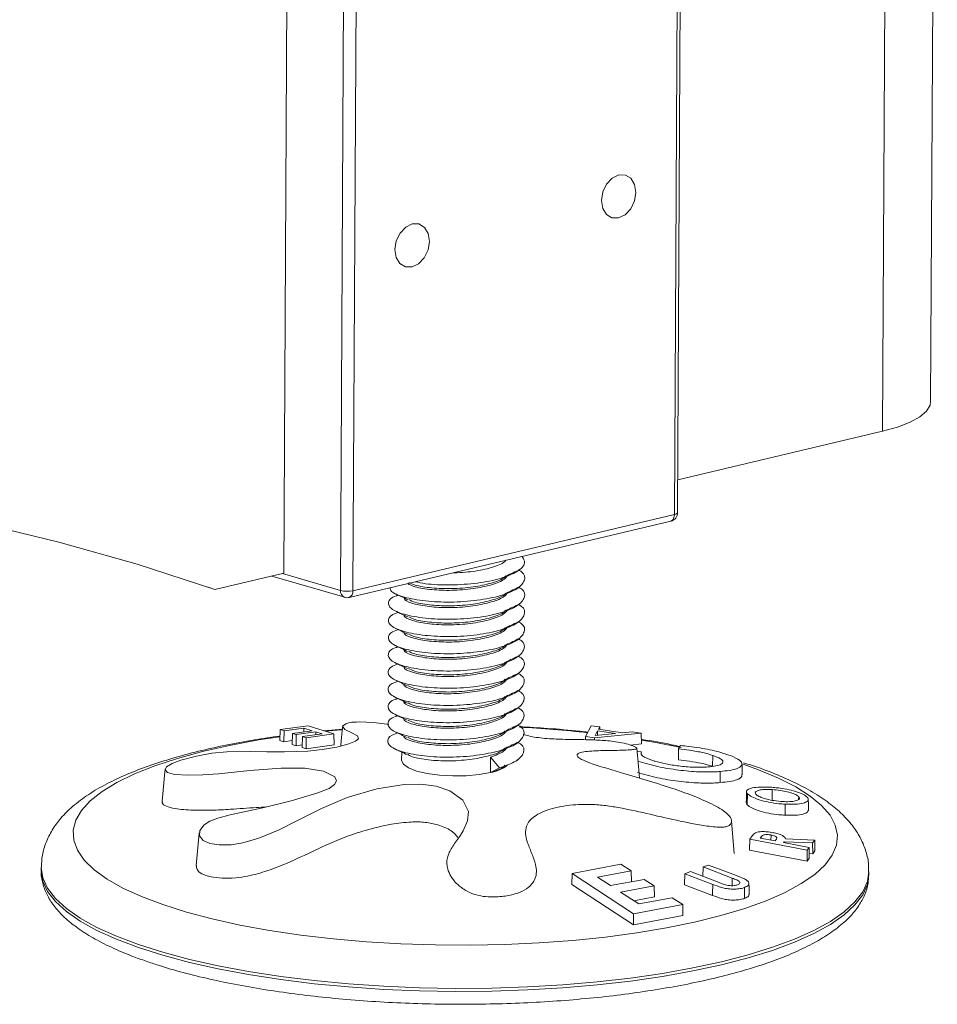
# Model space of a CAD drawing. Header units: millimetres. Extents: x 0 to 420, y 0 to 297.
# Tile 106 of 131: x 390.57 to 394.65, y 72.26 to 76.64. Entities that reach past the tile are written whole.
import ezdxf

# ---------------------------------------------------------------- set-up
doc = ezdxf.new("R2010")
doc.units = ezdxf.units.MM

msp = doc.modelspace()

# ---------------------------------------------------------------- linework, layer by layer
at = {"color": 7, "linetype": 'Continuous', "lineweight": 18}
for p, q in [((394.6231, 74.9375), (394.653, 80.6837)), ((394.4094, 74.8066), (394.4389, 80.4763)), ((391.7763, 79.8443), (391.7468, 74.1747)), ((393.4842, 74.4365), (393.5085, 79.1111)), ((393.4984, 74.4453), (393.5227, 79.1198)), ((391.9991, 74.0987), (392.0234, 78.7732)), ((392.0791, 78.7718), (392.0548, 74.0973)), ((393.4992, 74.5906), (394.4094, 74.8066)), ((392.0383, 74.0673), (393.4677, 74.4065)), ((392.0548, 74.0973), (393.4842, 74.4365)), ((391.4408, 74.102), (391.7468, 74.1747)), ((391.694, 74.1621), (392.0179, 74.0678)), ((391.4408, 74.102), (391.4063, 74.114)), ((392.2555, 74.078), (392.2524, 74.0765)), ((392.2551, 74.0014), (392.252, 73.9999)), ((392.2547, 73.9247), (392.2516, 73.9233)), ((392.2543, 73.8481), (392.2512, 73.8467)), ((392.2539, 73.7715), (392.2508, 73.7701)), ((392.2535, 73.6949), (392.2504, 73.6935)), ((392.2531, 73.6183), (392.25, 73.6168)), ((392.2527, 73.5417), (392.2496, 73.5402)), ((391.8553, 73.4965), (391.7307, 73.4795)), ((391.7485, 73.4739), (391.8364, 73.4861)), ((391.8364, 73.4861), (391.8361, 73.4695)), ((391.8364, 73.4861), (391.8733, 73.4746)), ((391.9704, 73.4602), (391.8553, 73.4965)), ((393.1144, 73.4966), (393.0893, 73.4489)), ((393.1524, 73.4914), (393.1144, 73.4966)), ((393.1465, 73.4812), (393.1524, 73.4914)), ((393.1524, 73.4914), (393.1526, 73.4803)), ((391.7307, 73.4795), (391.7293, 73.4311)), ((391.7307, 73.4795), (391.7485, 73.4739)), ((391.7485, 73.4739), (391.7479, 73.4252)), ((391.7854, 73.4624), (391.784, 73.4137)), ((391.8733, 73.4746), (391.7854, 73.4624)), ((391.7854, 73.4624), (391.8025, 73.4571)), ((391.8025, 73.4571), (391.8018, 73.408)), ((391.8025, 73.4571), (391.8903, 73.4693)), ((391.8297, 73.4487), (391.8282, 73.3997)), ((391.9175, 73.4609), (391.8297, 73.4487)), ((391.8297, 73.4487), (391.8469, 73.4433)), ((391.8469, 73.4433), (391.8462, 73.3939)), ((391.8469, 73.4433), (391.9704, 73.4602)), ((391.8903, 73.4693), (391.8902, 73.4571)), ((391.8903, 73.4693), (391.9175, 73.4609)), ((392.0098, 73.4819), (391.926, 73.4742)), ((391.9704, 73.4602), (391.9714, 73.411)), ((392.2523, 73.4651), (392.2492, 73.4636)), ((393.0893, 73.4489), (393.089, 73.4344)), ((393.0893, 73.4489), (393.1292, 73.4431)), ((393.1292, 73.4431), (393.3365, 73.464)), ((393.1292, 73.4431), (393.1292, 73.4332)), ((393.1311, 73.4527), (393.1425, 73.474)), ((393.2227, 73.4622), (393.1311, 73.4527)), ((393.1425, 73.474), (393.2227, 73.4622)), ((393.1425, 73.474), (393.1427, 73.4539)), ((393.2534, 73.4654), (393.1465, 73.4812)), ((393.2984, 73.4699), (393.2534, 73.4654)), ((393.3365, 73.464), (393.2984, 73.4699)), ((393.3365, 73.464), (393.3378, 73.4155)), ((391.7293, 73.4311), (391.7479, 73.4252)), ((391.7479, 73.4252), (391.7845, 73.4303)), ((391.784, 73.4137), (391.8018, 73.408)), ((391.8018, 73.408), (391.8286, 73.4118)), ((391.8282, 73.3997), (391.8462, 73.3939)), ((391.8462, 73.3939), (391.9714, 73.411)), ((393.2884, 73.4104), (393.3378, 73.4155)), ((393.5113, 73.4086), (393.5029, 73.3932)), ((392.2715, 73.379), (392.2713, 73.3434)), ((392.6662, 73.3576), (392.6658, 73.2886)), ((392.7061, 73.3092), (392.6662, 73.3576)), ((393.3372, 73.3802), (393.3185, 73.3821)), ((393.5029, 73.3932), (393.5017, 73.3443)), ((393.6548, 73.3647), (393.6539, 73.3161)), ((392.7838, 73.3448), (392.7916, 73.3485)), ((392.6658, 73.2886), (392.7061, 73.3092)), ((393.6876, 73.2931), (393.6879, 73.2438)), ((393.8092, 73.1941), (393.8081, 73.1449)), ((393.9182, 73.2126), (393.9182, 73.1636)), ((394.0367, 73.1812), (394.0364, 73.1684)), ((393.9758, 73.1477), (393.9758, 73.0987)), ((393.8297, 73.0067), (393.8194, 72.9928)), ((393.9136, 73.0105), (393.9134, 72.9876)), ((393.8194, 72.9928), (393.8181, 72.9435)), ((393.8194, 72.9928), (394.0743, 72.9436)), ((393.8656, 72.9968), (393.8698, 73.0025)), ((393.9317, 72.9842), (393.8656, 72.9968)), ((393.9363, 72.9904), (393.9317, 72.9842)), ((393.9698, 72.9769), (393.9728, 72.9808)), ((394.0829, 72.9552), (393.9698, 72.9769)), ((393.9728, 72.9808), (394.0987, 72.9761)), ((393.9728, 72.9808), (393.9728, 72.9763)), ((394.108, 72.9883), (393.9785, 72.9931)), ((394.0987, 72.9761), (394.108, 72.9883)), ((394.0987, 72.9761), (394.0992, 72.9275)), ((394.108, 72.9883), (394.1089, 72.9402)), ((392.4805, 72.9269), (392.48, 72.9208)), ((393.8181, 72.9435), (394.0748, 72.8948)), ((394.0743, 72.9436), (394.0829, 72.9552)), ((394.0743, 72.9436), (394.0748, 72.8948)), ((394.0829, 72.9552), (394.0837, 72.9069)), ((394.0834, 72.928), (394.0992, 72.9275)), ((394.0992, 72.9275), (394.1089, 72.9402)), ((393.2465, 72.8803), (393.0292, 72.8396)), ((393.2917, 72.851), (393.2465, 72.8803)), ((393.6357, 72.8772), (393.6114, 72.8684)), ((393.7598, 72.8301), (393.6357, 72.8772)), ((394.0748, 72.8948), (394.0837, 72.9069)), ((390.6688, 72.8672), (390.6687, 72.8537)), ((393.0292, 72.8396), (393.0277, 72.7899)), ((393.0292, 72.8396), (393.302, 72.6606)), ((393.1425, 72.8238), (393.2917, 72.851)), ((393.2917, 72.851), (393.2927, 72.8029)), ((393.5307, 72.8383), (393.5292, 72.7892)), ((393.555, 72.8476), (393.5307, 72.8383)), ((393.5307, 72.8383), (393.6544, 72.7911)), ((393.6902, 72.7963), (393.555, 72.8476)), ((393.6114, 72.8684), (393.6101, 72.8267)), ((393.6114, 72.8684), (393.741, 72.8189)), ((394.3487, 72.8346), (394.3487, 72.8481)), ((393.0277, 72.7899), (393.3015, 72.6118)), ((393.2004, 72.7861), (393.1425, 72.8238)), ((393.3495, 72.8133), (393.2004, 72.7861)), ((393.3941, 72.7843), (393.3495, 72.8133)), ((393.5292, 72.7892), (393.6536, 72.7422)), ((393.2449, 72.757), (393.3941, 72.7843)), ((393.3255, 72.7045), (393.2449, 72.757)), ((393.3941, 72.7843), (393.3951, 72.7351)), ((393.302, 72.6606), (393.5211, 72.7018)), ((393.3042, 72.7184), (393.3951, 72.7351)), ((393.4747, 72.7319), (393.3255, 72.7045)), ((393.5211, 72.7018), (393.4747, 72.7319)), ((393.5211, 72.7018), (393.522, 72.6532)), ((393.302, 72.6606), (393.3015, 72.6118)), ((393.3015, 72.6118), (393.522, 72.6532))]:
    msp.add_line(p, q, dxfattribs=at)
at = {"color": 8, "linetype": 'Continuous', "lineweight": 18}
for p, q in [((391.7421, 74.1735), (391.9991, 74.0987)), ((392.002, 73.4789), (391.9318, 73.4724)), ((393.8698, 73.0025), (393.8699, 72.996)), ((393.741, 72.8189), (393.7404, 72.7852))]:
    msp.add_line(p, q, dxfattribs=at)
at = {"color": 7, "linetype": 'Continuous', "lineweight": 18, "flags": 128}
for points in [[(393.1597, 75.8326), (393.1654, 75.7974), (393.1818, 75.7702), (393.2065, 75.7554), (393.2357, 75.755), (393.2651, 75.7693), (393.29, 75.7959), (393.3067, 75.8309), (393.3127, 75.869), (393.3071, 75.9042), (393.2907, 75.9314), (393.266, 75.9462), (393.2367, 75.9466), (393.2074, 75.9323), (393.1825, 75.9057), (393.1657, 75.8707), (393.1597, 75.8326)], [(392.3946, 75.651), (392.389, 75.6863), (392.3725, 75.7134), (392.3478, 75.7283), (392.3186, 75.7286), (392.2893, 75.7144), (392.2643, 75.6878), (392.2476, 75.6527), (392.2416, 75.6147), (392.2472, 75.5794), (392.2636, 75.5523), (392.2884, 75.5374), (392.3176, 75.5371), (392.3469, 75.5513), (392.3718, 75.578), (392.3886, 75.613), (392.3946, 75.651)], [(394.6231, 74.9375), (394.6209, 74.9229), (394.6055, 74.8963), (394.5757, 74.8707), (394.5324, 74.8469), (394.4765, 74.8253), (394.4094, 74.8066)], [(386.319, 74.4098), (386.6978, 74.479), (387.0758, 74.5342), (387.4528, 74.5754), (387.8284, 74.6025), (388.2024, 74.6156), (388.5744, 74.6146), (388.944, 74.5995), (389.311, 74.5703), (389.6751, 74.5271), (390.036, 74.4699), (390.3933, 74.3987), (390.7467, 74.3136), (391.096, 74.2147), (391.4408, 74.102)], [(392.2139, 73.5028), (392.2059, 73.5043), (392.1458, 73.511), (392.0845, 73.5133), (392.0706, 73.5132), (392.0559, 73.5126), (392.0502, 73.5121), (392.045, 73.5113), (392.0364, 73.5094), (392.0224, 73.5047), (392.009, 73.4942), (392.018, 73.4803), (392.0469, 73.4668), (392.0748, 73.452), (392.0799, 73.4391), (392.0666, 73.4276), (392.037, 73.4157), (391.9826, 73.4016), (391.9174, 73.3903), (391.8536, 73.3838), (391.7499, 73.3799), (391.6725, 73.3804), (391.5984, 73.3818), (391.4941, 73.381), (391.4274, 73.3744), (391.3589, 73.3619), (391.2898, 73.3438), (391.251, 73.3294), (391.2264, 73.3144), (391.2194, 73.3), (391.2298, 73.2882), (391.2606, 73.28), (391.3244, 73.2765), (391.3878, 73.2783), (391.4573, 73.283), (391.5966, 73.2969), (391.7362, 73.3085), (391.8407, 73.3082), (391.9244, 73.2945), (391.9742, 73.2692), (391.9818, 73.2516), (391.9731, 73.2348), (391.9487, 73.218), (391.8948, 73.1962), (391.7793, 73.1625), (391.6539, 73.1314), (391.5089, 73.1004), (391.4542, 73.086), (391.419, 73.0723), (391.3938, 73.056), (391.3745, 73.0311), (391.3729, 73.0063), (391.3894, 72.9857), (391.4189, 72.9733), (391.4603, 72.967), (391.5135, 72.9674), (391.5656, 72.9756), (391.6359, 72.9962), (391.726, 73.034), (391.8085, 73.0748), (391.9144, 73.1283), (392.0292, 73.1772), (392.1603, 73.2153), (392.2827, 73.2348), (392.356, 73.2367), (392.4244, 73.2278), (392.4854, 73.2067), (392.5434, 73.165), (392.5682, 73.1154), (392.5647, 73.0732), (392.5453, 73.0298), (392.5278, 73.0025), (392.5278, 73.0025)], [(392.0085, 73.4919), (392.0006, 73.411), (392.0002, 73.4061)], [(393.3287, 73.2633), (393.3242, 73.3164), (393.3173, 73.3963)], [(392.2713, 73.3434), (392.2713, 73.3427), (392.2793, 73.3256), (392.3019, 73.3094), (392.3377, 73.2953), (392.3844, 73.2842), (392.439, 73.2767), (392.4982, 73.2733), (392.5582, 73.2742), (392.6153, 73.2795), (392.6658, 73.2886)], [(393.7852, 73.2782), (393.7848, 73.3106), (393.7846, 73.3268)], [(391.2194, 73.3029), (391.2183, 73.2915), (391.2057, 73.1609)], [(393.8048, 73.2064), (393.804, 73.1728), (393.8037, 73.1559)], [(394.08, 73.1181), (394.0796, 73.1508), (394.0794, 73.1679)], [(393.75, 72.929), (393.7392, 73.0547), (393.7375, 73.0742)], [(391.3716, 73.0197), (391.3699, 73.0023), (391.3576, 72.8755)], [(393.6544, 72.7911), (393.6538, 72.75), (393.6536, 72.7422)], [(393.8162, 72.744), (393.8158, 72.7753), (393.8155, 72.7949)], [(393.7955, 72.7773), (393.7958, 72.7497), (393.796, 72.7287)]]:
    msp.add_lwpolyline(points, dxfattribs=at)
at = {"color": 8, "linetype": 'Continuous', "lineweight": 18, "flags": 128}
for points in [[(393.4842, 74.4365), (393.4837, 74.4293), (393.4822, 74.4228), (393.4799, 74.417), (393.4767, 74.4123), (393.4729, 74.4089), (393.4686, 74.4068), (393.4677, 74.4065)], [(393.4984, 74.4453), (393.4982, 74.4441), (393.4967, 74.442), (393.4938, 74.4399), (393.4896, 74.4381), (393.4842, 74.4365)], [(391.7298, 73.448), (391.6353, 73.4333), (391.5064, 73.4093), (391.3857, 73.382), (391.2744, 73.3516), (391.1733, 73.3184), (391.0833, 73.2826), (391.0051, 73.2446), (390.9394, 73.2046), (390.8867, 73.163), (390.8474, 73.1201), (390.8219, 73.0763), (390.8104, 73.0319), (390.813, 72.9874), (390.8296, 72.9431), (390.8602, 72.8993), (390.9044, 72.8564), (390.9619, 72.8148), (391.0322, 72.7748), (391.1148, 72.7368), (391.209, 72.701)], [(393.5136, 73.3995), (393.4017, 73.4217), (393.3373, 73.4329)], [(391.209, 72.701), (391.3139, 72.6678), (391.4287, 72.6374), (391.5525, 72.6101), (391.6842, 72.5861), (391.8227, 72.5656), (391.967, 72.5488), (392.1157, 72.5358), (392.2677, 72.5268), (392.4217, 72.5217), (392.5764, 72.5207), (392.7306, 72.5237), (392.883, 72.5308), (393.0322, 72.5418), (393.1771, 72.5567), (393.3165, 72.5754), (393.4492, 72.5977), (393.5741, 72.6233), (393.6902, 72.6522), (393.7965, 72.6841), (393.8922, 72.7186), (393.9764, 72.7556), (394.0484, 72.7946), (394.1077, 72.8355), (394.1537, 72.8777), (394.1861, 72.9211), (394.2047, 72.9652), (394.2091, 73.0097), (394.1995, 73.0542), (394.1759, 73.0983), (394.1385, 73.1417), (394.0876, 73.184), (394.0236, 73.2248), (393.947, 73.2639), (393.8586, 73.3008), (393.7896, 73.3254)], [(390.6687, 72.8537), (390.6687, 72.8522), (390.6759, 72.806), (390.6971, 72.7601), (390.7321, 72.7149), (390.7806, 72.6706), (390.8422, 72.6277), (390.9165, 72.5864), (391.003, 72.5471), (391.1009, 72.51)], [(390.6688, 72.8674), (390.6688, 72.8657), (390.676, 72.8195), (390.6972, 72.7736), (390.7321, 72.7284), (390.7806, 72.6841), (390.8423, 72.6412), (390.9166, 72.5999), (391.003, 72.5606), (391.1009, 72.5235)], [(391.1009, 72.5235), (391.2095, 72.489), (391.328, 72.4573), (391.4555, 72.4286), (391.591, 72.4032), (391.7335, 72.3812), (391.8819, 72.3629), (392.0351, 72.3484), (392.1918, 72.3377), (392.351, 72.331), (392.5114, 72.3282), (392.6717, 72.3296), (392.8308, 72.3349), (392.9875, 72.3442), (393.1405, 72.3574), (393.2887, 72.3745), (393.431, 72.3952), (393.5663, 72.4194), (393.6935, 72.4469), (393.8117, 72.4776), (393.9199, 72.5112), (394.0175, 72.5474), (394.1035, 72.586), (394.1774, 72.6266), (394.2387, 72.669), (394.2867, 72.7129), (394.3212, 72.7578), (394.3419, 72.8035), (394.3487, 72.8477)], [(391.1009, 72.51), (391.2095, 72.4755), (391.328, 72.4438), (391.4555, 72.4151), (391.591, 72.3897), (391.7334, 72.3678), (391.8818, 72.3494), (392.035, 72.3349), (392.1918, 72.3242), (392.3509, 72.3175), (392.5113, 72.3148), (392.6717, 72.3161), (392.8308, 72.3214), (392.9874, 72.3307), (393.1404, 72.344), (393.2887, 72.361), (393.4309, 72.3817), (393.5662, 72.4059), (393.6934, 72.4335), (393.8116, 72.4642), (393.9199, 72.4977), (394.0174, 72.534), (394.1035, 72.5725), (394.1774, 72.6132), (394.2386, 72.6556), (394.2866, 72.6994), (394.3212, 72.7444), (394.3419, 72.7901), (394.3487, 72.8346)]]:
    msp.add_lwpolyline(points, dxfattribs=at)
at = {"color": 7, "linetype": 'Continuous', "lineweight": 18}
for centre, radius, start, end in [((393.4584, 74.4455), 0.04, 283.3526, 359.7022), ((392.0299, 74.2116), 0.117, 254.7599, 282.2916), ((392.0291, 74.1062), 0.04, 253.7637, 283.3526), ((392.6448, 73.4399), 0.1527, 277.9184, 309.6494)]:
    msp.add_arc(centre, radius, start, end, dxfattribs=at)
at = {"color": 8, "linetype": 'Continuous', "lineweight": 18}
for centre, radius, start, end in [((392.0296, 74.096), 0.0306, 175.0052, 247.4398), ((392.0264, 74.0934), 0.0287, 294.563, 7.7495), ((392.5072, 68.0977), 5.4005, 83.7112, 86.943)]:
    msp.add_arc(centre, radius, start, end, dxfattribs=at)
at = {"color": 7, "linetype": 'Continuous', "lineweight": 18}
for points, knots in [([(392.3315, 74.1369), (392.3462, 74.1338), (392.3899, 74.1248), (392.4903, 74.1211), (392.6091, 74.1292), (392.7158, 74.1503), (392.7905, 74.1816), (392.8255, 74.2174), (392.8128, 74.2401), (392.8073, 74.2498)], [0, 0, 0, 0, 0.07984, 0.236149, 0.398886, 0.557463, 0.716044, 0.878777, 1, 1, 1, 1]), ([(392.4943, 74.1755), (392.5267, 74.1773), (392.5906, 74.1808), (392.6727, 74.1993), (392.7234, 74.2176), (392.7329, 74.2302), (392.7346, 74.2325)], [0, 0, 0, 0, 0.315358, 0.622742, 0.930125, 1, 1, 1, 1]), ([(392.2195, 74.1103), (392.2206, 74.1048), (392.2239, 74.0894), (392.2792, 74.0673), (392.3722, 74.0501), (392.489, 74.0442), (392.609, 74.0526), (392.7149, 74.0736), (392.7916, 74.1051), (392.8223, 74.1432), (392.82, 74.173), (392.7959, 74.1869), (392.7914, 74.1894)], [0, 0, 0, 0, 0.06284, 0.177925, 0.29301, 0.404517, 0.520608, 0.633732, 0.746859, 0.862948, 0.974455, 1, 1, 1, 1]), ([(392.7374, 74.1633), (392.7471, 74.1679), (392.7666, 74.1772), (392.7862, 74.1866), (392.796, 74.1912)], [0, 0, 0, 0, 0.499989, 1, 1, 1, 1]), ([(392.2979, 74.1289), (392.3078, 74.1238), (392.331, 74.112), (392.4029, 74.1009), (392.4943, 74.097), (392.5902, 74.1047), (392.673, 74.1224), (392.7281, 74.1439), (392.7387, 74.16), (392.7425, 74.1657)], [0, 0, 0, 0, 0.120035, 0.280539, 0.43604, 0.597948, 0.755715, 0.913481, 1, 1, 1, 1]), ([(392.3033, 74.1343), (392.3117, 74.13), (392.3337, 74.1191), (392.4031, 74.1086), (392.4943, 74.1046), (392.5905, 74.1124), (392.6723, 74.1302), (392.7231, 74.1486), (392.7325, 74.1612), (392.7342, 74.1635)], [0, 0, 0, 0, 0.108754, 0.281326, 0.448519, 0.622601, 0.792229, 0.961858, 1, 1, 1, 1]), ([(392.254, 74.0762), (392.2516, 74.0755), (392.2236, 74.0677), (392.2082, 74.0464), (392.2186, 74.0166), (392.2776, 73.9907), (392.3721, 73.9735), (392.4885, 73.9676), (392.6087, 73.976), (392.7145, 73.997), (392.7912, 74.0285), (392.8219, 74.0666), (392.8196, 74.0964), (392.7955, 74.1103), (392.791, 74.1128)], [0, 0, 0, 0, 0.009399, 0.108132, 0.202966, 0.300843, 0.398721, 0.493554, 0.592287, 0.688497, 0.784709, 0.88344, 0.978274, 1, 1, 1, 1]), ([(392.737, 74.0867), (392.7467, 74.0913), (392.7662, 74.1006), (392.7858, 74.11), (392.7956, 74.1146)], [0, 0, 0, 0, 0.499989, 1, 1, 1, 1]), ([(392.2454, 74.0828), (392.2543, 74.0786), (392.272, 74.07), (392.29, 74.0614), (392.299, 74.0571)], [0, 0, 0, 0, 0.500135, 1, 1, 1, 1]), ([(392.2823, 74.0651), (392.283, 74.0624), (392.2859, 74.0521), (392.3281, 74.0368), (392.4014, 74.0242), (392.4942, 74.0204), (392.5898, 74.0281), (392.6726, 74.0458), (392.7277, 74.0673), (392.7384, 74.0834), (392.7421, 74.0891)], [0, 0, 0, 0, 0.052033, 0.198267, 0.344502, 0.486178, 0.633692, 0.777433, 0.921173, 1, 1, 1, 1]), ([(392.3029, 74.0577), (392.3113, 74.0534), (392.3333, 74.0425), (392.4027, 74.032), (392.4939, 74.028), (392.5901, 74.0358), (392.6719, 74.0536), (392.7227, 74.072), (392.7321, 74.0846), (392.7338, 74.0869)], [0, 0, 0, 0, 0.108754, 0.281326, 0.448519, 0.622601, 0.792229, 0.961858, 1, 1, 1, 1]), ([(392.2536, 73.9996), (392.2512, 73.9989), (392.2232, 73.9911), (392.2078, 73.9698), (392.2182, 73.94), (392.2772, 73.914), (392.3717, 73.8969), (392.4881, 73.891), (392.6083, 73.8994), (392.7141, 73.9204), (392.7908, 73.9519), (392.8215, 73.99), (392.8193, 74.0197), (392.7953, 74.0335), (392.7909, 74.036)], [0, 0, 0, 0, 0.009405, 0.108198, 0.203089, 0.301026, 0.398963, 0.493855, 0.592648, 0.688917, 0.785187, 0.883979, 0.97887, 1, 1, 1, 1]), ([(392.2819, 73.9885), (392.2826, 73.9858), (392.2855, 73.9755), (392.3277, 73.9602), (392.401, 73.9476), (392.4938, 73.9438), (392.5894, 73.9515), (392.6722, 73.9692), (392.7273, 73.9907), (392.738, 74.0068), (392.7417, 74.0125)], [0, 0, 0, 0, 0.052033, 0.198267, 0.344502, 0.486178, 0.633692, 0.777433, 0.921173, 1, 1, 1, 1]), ([(392.7366, 74.01), (392.7463, 74.0147), (392.7658, 74.024), (392.7854, 74.0333), (392.7952, 74.038)], [0, 0, 0, 0, 0.499989, 1, 1, 1, 1]), ([(392.245, 74.0062), (392.2539, 74.0019), (392.2716, 73.9934), (392.2896, 73.9848), (392.2986, 73.9804)], [0, 0, 0, 0, 0.500139, 1, 1, 1, 1]), ([(392.3025, 73.9811), (392.3109, 73.9768), (392.3329, 73.9658), (392.4023, 73.9554), (392.4935, 73.9514), (392.5897, 73.9591), (392.6715, 73.977), (392.7223, 73.9954), (392.7317, 74.008), (392.7334, 74.0103)], [0, 0, 0, 0, 0.108754, 0.281326, 0.448519, 0.622601, 0.792229, 0.961858, 1, 1, 1, 1]), ([(392.2532, 73.923), (392.2508, 73.9223), (392.2228, 73.9144), (392.2074, 73.8932), (392.2178, 73.8634), (392.2768, 73.8374), (392.3713, 73.8203), (392.4877, 73.8143), (392.6079, 73.8228), (392.7137, 73.8437), (392.7904, 73.8753), (392.8211, 73.9134), (392.8188, 73.9432), (392.7947, 73.957), (392.7902, 73.9596)], [0, 0, 0, 0, 0.009399, 0.108132, 0.202966, 0.300843, 0.398721, 0.493554, 0.592287, 0.688497, 0.784709, 0.88344, 0.978274, 1, 1, 1, 1]), ([(392.2446, 73.9296), (392.2535, 73.9253), (392.2712, 73.9168), (392.2892, 73.9082), (392.2982, 73.9038)], [0, 0, 0, 0, 0.500139, 1, 1, 1, 1]), ([(392.2815, 73.9119), (392.2822, 73.9092), (392.2851, 73.8989), (392.3273, 73.8836), (392.4006, 73.871), (392.4934, 73.8671), (392.589, 73.8749), (392.6718, 73.8926), (392.7269, 73.9141), (392.7376, 73.9302), (392.7413, 73.9359)], [0, 0, 0, 0, 0.052033, 0.198267, 0.344502, 0.486178, 0.633692, 0.777433, 0.921173, 1, 1, 1, 1]), ([(392.3021, 73.9044), (392.3105, 73.9002), (392.3325, 73.8892), (392.4019, 73.8788), (392.4931, 73.8748), (392.5893, 73.8825), (392.6711, 73.9004), (392.7219, 73.9187), (392.7313, 73.9314), (392.733, 73.9337)], [0, 0, 0, 0, 0.1087537, 0.2813257, 0.4485187, 0.6226007, 0.7922294, 0.9618583, 1, 1, 1, 1]), ([(392.7362, 73.9334), (392.7459, 73.9381), (392.7654, 73.9474), (392.785, 73.9567), (392.7948, 73.9614)], [0, 0, 0, 0, 0.499991, 1, 1, 1, 1]), ([(392.2528, 73.8464), (392.2504, 73.8457), (392.2224, 73.8378), (392.207, 73.8166), (392.2174, 73.7868), (392.2764, 73.7608), (392.3709, 73.7437), (392.4873, 73.7377), (392.6075, 73.7462), (392.7133, 73.7671), (392.79, 73.7987), (392.8207, 73.8367), (392.8184, 73.8665), (392.7943, 73.8804), (392.7898, 73.883)], [0, 0, 0, 0, 0.0093988, 0.1081318, 0.2029656, 0.300843, 0.3987205, 0.4935543, 0.5922873, 0.6884972, 0.784709, 0.8834404, 0.9782742, 1, 1, 1, 1]), ([(392.7358, 73.8568), (392.7455, 73.8615), (392.765, 73.8708), (392.7846, 73.8801), (392.7944, 73.8848)], [0, 0, 0, 0, 0.499989, 1, 1, 1, 1]), ([(392.2442, 73.853), (392.2531, 73.8487), (392.2708, 73.8402), (392.2888, 73.8315), (392.2978, 73.8272)], [0, 0, 0, 0, 0.500135, 1, 1, 1, 1]), ([(392.2811, 73.8352), (392.2818, 73.8325), (392.2847, 73.8223), (392.3269, 73.807), (392.4002, 73.7943), (392.493, 73.7905), (392.5886, 73.7983), (392.6714, 73.816), (392.7265, 73.8375), (392.7372, 73.8536), (392.7409, 73.8593)], [0, 0, 0, 0, 0.052033, 0.198267, 0.344502, 0.486178, 0.633692, 0.777433, 0.921173, 1, 1, 1, 1]), ([(392.3017, 73.8278), (392.3101, 73.8236), (392.3321, 73.8126), (392.4015, 73.8021), (392.4927, 73.7982), (392.5889, 73.8059), (392.6707, 73.8237), (392.7215, 73.8421), (392.7309, 73.8547), (392.7326, 73.8571)], [0, 0, 0, 0, 0.108754, 0.281326, 0.448519, 0.622601, 0.792229, 0.961858, 1, 1, 1, 1]), ([(392.2524, 73.7698), (392.25, 73.7691), (392.222, 73.7612), (392.2066, 73.74), (392.217, 73.7102), (392.276, 73.6842), (392.3705, 73.6671), (392.487, 73.6611), (392.6071, 73.6696), (392.7129, 73.6905), (392.7896, 73.722), (392.8203, 73.7601), (392.8181, 73.7898), (392.7941, 73.8036), (392.7897, 73.8061)], [0, 0, 0, 0, 0.0094045, 0.1081977, 0.2030893, 0.3010263, 0.3989635, 0.493855, 0.5926482, 0.6889167, 0.7851871, 0.8839786, 0.9788702, 1, 1, 1, 1]), ([(392.7354, 73.7802), (392.7451, 73.7848), (392.7646, 73.7941), (392.7842, 73.8035), (392.794, 73.8082)], [0, 0, 0, 0, 0.499989, 1, 1, 1, 1]), ([(392.2438, 73.7764), (392.2527, 73.7721), (392.2704, 73.7636), (392.2884, 73.7549), (392.2974, 73.7506)], [0, 0, 0, 0, 0.500135, 1, 1, 1, 1]), ([(392.2807, 73.7586), (392.2814, 73.7559), (392.2843, 73.7456), (392.3265, 73.7304), (392.3998, 73.7177), (392.4926, 73.7139), (392.5882, 73.7217), (392.671, 73.7394), (392.7261, 73.7608), (392.7368, 73.7769), (392.7405, 73.7826)], [0, 0, 0, 0, 0.052033, 0.198267, 0.344502, 0.486178, 0.633692, 0.777433, 0.921173, 1, 1, 1, 1]), ([(392.3013, 73.7512), (392.3097, 73.747), (392.3317, 73.736), (392.4011, 73.7255), (392.4923, 73.7215), (392.5885, 73.7293), (392.6703, 73.7471), (392.7211, 73.7655), (392.7305, 73.7781), (392.7322, 73.7804)], [0, 0, 0, 0, 0.108754, 0.281326, 0.448519, 0.622601, 0.792229, 0.961858, 1, 1, 1, 1]), ([(392.252, 73.6931), (392.2496, 73.6925), (392.2216, 73.6846), (392.2062, 73.6634), (392.2166, 73.6336), (392.2756, 73.6076), (392.3701, 73.5905), (392.4866, 73.5845), (392.6067, 73.5929), (392.7125, 73.6139), (392.7892, 73.6454), (392.8199, 73.6835), (392.8176, 73.7133), (392.7935, 73.7272), (392.789, 73.7298)], [0, 0, 0, 0, 0.009399, 0.108132, 0.202966, 0.300843, 0.398721, 0.493554, 0.592287, 0.688497, 0.784709, 0.88344, 0.978274, 1, 1, 1, 1]), ([(392.2803, 73.682), (392.281, 73.6793), (392.2839, 73.669), (392.3261, 73.6538), (392.3994, 73.6411), (392.4922, 73.6373), (392.5878, 73.645), (392.6706, 73.6627), (392.7257, 73.6842), (392.7364, 73.7003), (392.7401, 73.706)], [0, 0, 0, 0, 0.052033, 0.198267, 0.344502, 0.486178, 0.633692, 0.777433, 0.921173, 1, 1, 1, 1]), ([(392.735, 73.7036), (392.7447, 73.7082), (392.7642, 73.7175), (392.7838, 73.7269), (392.7936, 73.7315)], [0, 0, 0, 0, 0.499987, 1, 1, 1, 1]), ([(392.2434, 73.6997), (392.2523, 73.6955), (392.27, 73.687), (392.288, 73.6783), (392.297, 73.674)], [0, 0, 0, 0, 0.500139, 1, 1, 1, 1]), ([(392.3009, 73.6746), (392.3093, 73.6704), (392.3313, 73.6594), (392.4007, 73.6489), (392.4919, 73.6449), (392.5881, 73.6527), (392.6699, 73.6705), (392.7207, 73.6889), (392.7301, 73.7015), (392.7318, 73.7038)], [0, 0, 0, 0, 0.108754, 0.281326, 0.448519, 0.622601, 0.792229, 0.961858, 1, 1, 1, 1]), ([(392.2516, 73.6165), (392.2492, 73.6158), (392.2212, 73.608), (392.2058, 73.5867), (392.2162, 73.5569), (392.2752, 73.531), (392.3697, 73.5138), (392.4862, 73.5079), (392.6063, 73.5163), (392.7121, 73.5373), (392.7888, 73.5688), (392.8195, 73.6069), (392.8172, 73.6367), (392.7931, 73.6506), (392.7886, 73.6531)], [0, 0, 0, 0, 0.009399, 0.108132, 0.202966, 0.300843, 0.398721, 0.493554, 0.592287, 0.688497, 0.784709, 0.88344, 0.978274, 1, 1, 1, 1]), ([(392.243, 73.6231), (392.2519, 73.6189), (392.2696, 73.6104), (392.2876, 73.6017), (392.2966, 73.5974)], [0, 0, 0, 0, 0.500135, 1, 1, 1, 1]), ([(392.2799, 73.6054), (392.2806, 73.6027), (392.2835, 73.5924), (392.3257, 73.5771), (392.399, 73.5645), (392.4918, 73.5607), (392.5874, 73.5684), (392.6702, 73.5861), (392.7253, 73.6076), (392.736, 73.6237), (392.7397, 73.6294)], [0, 0, 0, 0, 0.052033, 0.198267, 0.344502, 0.486178, 0.633692, 0.777433, 0.921173, 1, 1, 1, 1]), ([(392.3005, 73.598), (392.309, 73.5937), (392.3309, 73.5828), (392.4003, 73.5723), (392.4915, 73.5683), (392.5877, 73.5761), (392.6695, 73.5939), (392.7203, 73.6123), (392.7297, 73.6249), (392.7314, 73.6272)], [0, 0, 0, 0, 0.108754, 0.281326, 0.448519, 0.622601, 0.792229, 0.961858, 1, 1, 1, 1]), ([(392.7346, 73.627), (392.7443, 73.6316), (392.7638, 73.6409), (392.7834, 73.6503), (392.7932, 73.6549)], [0, 0, 0, 0, 0.499989, 1, 1, 1, 1]), ([(392.2512, 73.5399), (392.2488, 73.5392), (392.2208, 73.5314), (392.2054, 73.5101), (392.2158, 73.4803), (392.2748, 73.4543), (392.3693, 73.4372), (392.4858, 73.4313), (392.6059, 73.4397), (392.7118, 73.4607), (392.7884, 73.4922), (392.8191, 73.5303), (392.8168, 73.5601), (392.7927, 73.5739), (392.7882, 73.5765)], [0, 0, 0, 0, 0.009399, 0.108132, 0.202966, 0.300843, 0.398721, 0.493554, 0.592287, 0.688497, 0.784709, 0.88344, 0.978274, 1, 1, 1, 1]), ([(392.7342, 73.5503), (392.7439, 73.555), (392.7634, 73.5643), (392.783, 73.5736), (392.7928, 73.5783)], [0, 0, 0, 0, 0.499989, 1, 1, 1, 1]), ([(392.2426, 73.5465), (392.2515, 73.5422), (392.2692, 73.5337), (392.2872, 73.5251), (392.2962, 73.5207)], [0, 0, 0, 0, 0.500135, 1, 1, 1, 1]), ([(392.2795, 73.5288), (392.2802, 73.5261), (392.2831, 73.5158), (392.3253, 73.5005), (392.3986, 73.4879), (392.4914, 73.4841), (392.587, 73.4918), (392.6698, 73.5095), (392.7249, 73.531), (392.7356, 73.5471), (392.7393, 73.5528)], [0, 0, 0, 0, 0.052033, 0.198267, 0.344502, 0.486178, 0.633692, 0.777433, 0.921173, 1, 1, 1, 1]), ([(392.3001, 73.5214), (392.3086, 73.5171), (392.3305, 73.5061), (392.3999, 73.4957), (392.4911, 73.4917), (392.5873, 73.4994), (392.6691, 73.5173), (392.7199, 73.5357), (392.7293, 73.5483), (392.731, 73.5506)], [0, 0, 0, 0, 0.108754, 0.281326, 0.448519, 0.622601, 0.792229, 0.961858, 1, 1, 1, 1]), ([(392.2508, 73.4633), (392.2484, 73.4626), (392.2204, 73.4547), (392.205, 73.4335), (392.2154, 73.4037), (392.2744, 73.3777), (392.3689, 73.3606), (392.4854, 73.3546), (392.6055, 73.3631), (392.7114, 73.384), (392.788, 73.4156), (392.8187, 73.4537), (392.8164, 73.4835), (392.7923, 73.4973), (392.7878, 73.4999)], [0, 0, 0, 0, 0.009399, 0.108132, 0.202966, 0.300843, 0.398721, 0.493554, 0.592287, 0.688497, 0.784709, 0.88344, 0.978274, 1, 1, 1, 1]), ([(392.7338, 73.4737), (392.7435, 73.4784), (392.763, 73.4877), (392.7826, 73.497), (392.7924, 73.5017)], [0, 0, 0, 0, 0.499989, 1, 1, 1, 1]), ([(393.0993, 73.4679), (393.0874, 73.4694), (393.0288, 73.4763), (392.9272, 73.4849), (392.8366, 73.4902), (392.7952, 73.4926)], [0, 0, 0, 0, 0.1218, 0.59885, 1, 1, 1, 1]), ([(391.7299, 73.451), (391.6918, 73.4455), (391.6088, 73.4334), (391.4879, 73.4106), (391.3666, 73.3835), (391.2527, 73.3529), (391.1464, 73.3188), (391.0483, 73.281), (390.9585, 73.2389), (390.8776, 73.1918), (390.8099, 73.1413), (390.7565, 73.0883), (390.7169, 73.035), (390.6892, 72.9795), (390.6718, 72.9234), (390.6703, 72.8854), (390.6696, 72.8674)], [0, 0, 0, 0, 0.06493, 0.141714, 0.218873, 0.296534, 0.374874, 0.454128, 0.534598, 0.616581, 0.699999, 0.770639, 0.834617, 0.893546, 0.94944, 1, 1, 1, 1]), ([(392.2422, 73.4699), (392.2511, 73.4656), (392.2688, 73.4571), (392.2868, 73.4485), (392.2958, 73.4441)], [0, 0, 0, 0, 0.500135, 1, 1, 1, 1]), ([(392.2791, 73.4522), (392.2798, 73.4495), (392.2827, 73.4392), (392.3249, 73.4239), (392.3982, 73.4113), (392.491, 73.4074), (392.5866, 73.4152), (392.6694, 73.4329), (392.7245, 73.4544), (392.7352, 73.4705), (392.7389, 73.4762)], [0, 0, 0, 0, 0.052033, 0.198267, 0.344502, 0.486178, 0.633692, 0.777433, 0.921173, 1, 1, 1, 1]), ([(392.2997, 73.4447), (392.3082, 73.4405), (392.3301, 73.4295), (392.3995, 73.4191), (392.4907, 73.4151), (392.5869, 73.4228), (392.6687, 73.4407), (392.7195, 73.4591), (392.7289, 73.4717), (392.7306, 73.474)], [0, 0, 0, 0, 0.108754, 0.281326, 0.448519, 0.622601, 0.792229, 0.961858, 1, 1, 1, 1]), ([(392.5278, 73.0025), (392.5165, 72.9868), (392.4947, 72.9567), (392.4703, 72.909), (392.4726, 72.8544), (392.5012, 72.8049), (392.5476, 72.767), (392.5893, 72.747), (392.6337, 72.7365), (392.6841, 72.734), (392.7402, 72.7392), (392.7966, 72.7535), (392.8421, 72.7798), (392.8658, 72.8124), (392.872, 72.8471), (392.8664, 72.886), (392.849, 72.9314), (392.8297, 72.977), (392.8208, 73.0169), (392.8242, 73.0557), (392.8558, 73.0955), (392.9298, 73.1284), (393.0236, 73.1468), (393.1183, 73.1482), (393.1957, 73.1397), (393.2835, 73.1243), (393.3927, 73.099), (393.5043, 73.0735), (393.5955, 73.0554), (393.6523, 73.0469), (393.6921, 73.045), (393.7143, 73.047), (393.7305, 73.0536), (393.7397, 73.0672), (393.7361, 73.088), (393.7057, 73.1191), (393.6413, 73.1544), (393.5537, 73.1908), (393.426, 73.2354), (393.2992, 73.273), (393.1818, 73.3074), (393.1164, 73.3277), (393.0726, 73.3452), (393.0523, 73.3585), (393.0495, 73.3687), (393.0618, 73.377), (393.0987, 73.3842), (393.1677, 73.3863), (393.2369, 73.3871), (393.2841, 73.389), (393.3058, 73.3911), (393.3153, 73.3935), (393.3181, 73.3958), (393.3152, 73.3995), (393.3036, 73.4058), (393.2791, 73.4143), (393.2434, 73.4229), (393.1937, 73.4297), (393.1333, 73.4336), (393.0631, 73.4353), (392.9894, 73.436), (392.9224, 73.4384), (392.8692, 73.4446), (392.8345, 73.4511), (392.8195, 73.4562), (392.8118, 73.4587)], [0, 0, 0, 0, 0.024854, 0.047454, 0.070913, 0.102021, 0.117563, 0.129957, 0.139227, 0.148494, 0.162221, 0.176269, 0.190524, 0.209757, 0.224558, 0.23973, 0.264881, 0.290052, 0.30746, 0.325155, 0.350276, 0.375374, 0.402706, 0.424997, 0.438804, 0.452998, 0.483027, 0.513041, 0.528062, 0.54346, 0.549995, 0.555525, 0.561077, 0.569695, 0.583708, 0.598048, 0.622156, 0.646414, 0.67074, 0.720367, 0.739616, 0.759018, 0.771792, 0.780565, 0.789402, 0.796985, 0.807049, 0.828323, 0.849873, 0.860338, 0.867361, 0.870578, 0.873095, 0.875618, 0.880664, 0.889522, 0.898715, 0.906794, 0.921461, 0.939052, 0.956655, 0.974421, 0.982852, 0.991313, 1, 1, 1, 1]), ([(392.6662, 73.3576), (392.689, 73.3654), (392.7245, 73.3776), (392.7349, 73.3938), (392.7385, 73.3996)], [0, 0, 0, 0, 0.645829, 1, 1, 1, 1]), ([(392.7061, 73.3092), (392.7335, 73.3189), (392.7889, 73.3385), (392.8179, 73.3772), (392.8161, 73.4068), (392.7919, 73.4207), (392.7874, 73.4233)], [0, 0, 0, 0, 0.308863, 0.625815, 0.930255, 1, 1, 1, 1]), ([(392.7334, 73.3971), (392.7431, 73.4018), (392.7626, 73.4111), (392.7822, 73.4204), (392.792, 73.4251)], [0, 0, 0, 0, 0.499987, 1, 1, 1, 1]), ([(393.509, 73.4043), (393.4966, 73.407), (393.443, 73.4187), (393.3852, 73.4293), (393.3383, 73.4361), (393.3372, 73.4363)], [0, 0, 0, 0, 0.226661, 0.981055, 1, 1, 1, 1]), ([(393.7177, 73.3692), (393.6941, 73.3764), (393.6468, 73.3908), (393.5684, 73.4023), (393.5234, 73.4073), (393.5113, 73.4086)], [0, 0, 0, 0, 0.422039, 0.845383, 1, 1, 1, 1]), ([(392.2418, 73.3933), (392.2507, 73.389), (392.2684, 73.3805), (392.2864, 73.3718), (392.2954, 73.3675)], [0, 0, 0, 0, 0.500139, 1, 1, 1, 1]), ([(392.2993, 73.3681), (392.3078, 73.3639), (392.3297, 73.3529), (392.3991, 73.3424), (392.4903, 73.3385), (392.5865, 73.3462), (392.6683, 73.364), (392.7191, 73.3824), (392.7285, 73.395), (392.7302, 73.3974)], [0, 0, 0, 0, 0.1087537, 0.2813257, 0.4485187, 0.6226007, 0.7922294, 0.9618583, 1, 1, 1, 1]), ([(393.3834, 73.3432), (393.3679, 73.3495), (393.3392, 73.3612), (393.3344, 73.3734), (393.3367, 73.379), (393.3372, 73.3802)], [0, 0, 0, 0, 0.481147, 0.894838, 1, 1, 1, 1]), ([(393.5029, 73.3932), (393.5191, 73.3914), (393.5564, 73.3871), (393.6117, 73.3779), (393.6408, 73.369), (393.6548, 73.3647)], [0, 0, 0, 0, 0.285307, 0.655636, 1, 1, 1, 1]), ([(393.6548, 73.3647), (393.6675, 73.3597), (393.6912, 73.3504), (393.7031, 73.3364), (393.6954, 73.3251), (393.671, 73.3171), (393.646, 73.3145), (393.634, 73.3132)], [0, 0, 0, 0, 0.231708, 0.432153, 0.633209, 0.823011, 1, 1, 1, 1]), ([(393.6876, 73.2931), (393.7017, 73.2946), (393.73, 73.2975), (393.7671, 73.3059), (393.7874, 73.3199), (393.7832, 73.3384), (393.7551, 73.3556), (393.7281, 73.3655), (393.7177, 73.3692)], [0, 0, 0, 0, 0.14212, 0.283555, 0.48278, 0.681693, 0.878499, 1, 1, 1, 1]), ([(392.6658, 73.2886), (392.6896, 73.2963), (392.7188, 73.3058), (392.7281, 73.3184), (392.7298, 73.3207)], [0, 0, 0, 0, 0.816423, 1, 1, 1, 1]), ([(393.321, 73.3388), (393.3491, 73.3306), (393.4012, 73.3154), (393.501, 73.2986), (393.5909, 73.2907), (393.6516, 73.2906), (393.68, 73.2926), (393.6876, 73.2931)], [0, 0, 0, 0, 0.276772, 0.512135, 0.73256, 0.928375, 1, 1, 1, 1]), ([(393.634, 73.3132), (393.6133, 73.3123), (393.5741, 73.3106), (393.5052, 73.3169), (393.4449, 73.3263), (393.4058, 73.3359), (393.3881, 73.3417), (393.3834, 73.3432)], [0, 0, 0, 0, 0.2660217, 0.5047407, 0.7165812, 0.9244532, 1, 1, 1, 1]), ([(393.5017, 73.3443), (393.5181, 73.3425), (393.5527, 73.3386), (393.6083, 73.3297), (393.6377, 73.3209), (393.6539, 73.3161)], [0, 0, 0, 0, 0.288617, 0.608354, 1, 1, 1, 1]), ([(394.3471, 72.8475), (394.3475, 72.8575), (394.3487, 72.8881), (394.3371, 72.9382), (394.3143, 72.995), (394.2806, 73.0483), (394.2361, 73.0993), (394.1794, 73.1487), (394.1092, 73.1964), (394.0261, 73.2416), (393.9313, 73.2832), (393.8526, 73.3131), (393.803, 73.328), (393.7913, 73.3316)], [0, 0, 0, 0, 0.041193, 0.124834, 0.208875, 0.296679, 0.391471, 0.495704, 0.609205, 0.727962, 0.846756, 0.963772, 1, 1, 1, 1]), ([(393.3201, 73.2888), (393.3482, 73.2806), (393.4003, 73.2653), (393.5003, 73.2488), (393.5905, 73.241), (393.6516, 73.2411), (393.6802, 73.2432), (393.6879, 73.2438)], [0, 0, 0, 0, 0.275877, 0.511347, 0.731905, 0.927706, 1, 1, 1, 1]), ([(393.6879, 73.2438), (393.7021, 73.2453), (393.7306, 73.2483), (393.7667, 73.257), (393.7862, 73.2675), (393.7829, 73.2759), (393.782, 73.2781)], [0, 0, 0, 0, 0.257089, 0.512951, 0.87447, 1, 1, 1, 1]), ([(393.9084, 73.2235), (393.8901, 73.224), (393.8556, 73.2249), (393.822, 73.2187), (393.8039, 73.2096), (393.8039, 73.2005), (393.8083, 73.1951), (393.8092, 73.1941)], [0, 0, 0, 0, 0.271939, 0.511252, 0.729144, 0.945977, 1, 1, 1, 1]), ([(394.0745, 73.1791), (394.0692, 73.1835), (394.0586, 73.1925), (394.0244, 73.2048), (393.9832, 73.2149), (393.9427, 73.2211), (393.9178, 73.2228), (393.9084, 73.2235)], [0, 0, 0, 0, 0.2187804, 0.4400332, 0.640775, 0.8643237, 1, 1, 1, 1]), ([(393.8092, 73.1941), (393.8147, 73.1896), (393.8256, 73.1805), (393.8603, 73.1672), (393.9027, 73.1564), (393.9433, 73.1501), (393.9669, 73.1484), (393.9758, 73.1477)], [0, 0, 0, 0, 0.219185, 0.439348, 0.661059, 0.872281, 1, 1, 1, 1]), ([(393.8467, 73.1918), (393.8448, 73.1949), (393.8411, 73.2011), (393.8516, 73.2079), (393.8708, 73.2123), (393.8944, 73.2137), (393.9117, 73.2129), (393.9182, 73.2126)], [0, 0, 0, 0, 0.21752, 0.442977, 0.640743, 0.866431, 1, 1, 1, 1]), ([(393.9665, 73.1594), (393.9533, 73.1605), (393.9295, 73.1624), (393.8957, 73.1694), (393.8691, 73.1776), (393.8532, 73.1855), (393.8484, 73.1902), (393.8467, 73.1918)], [0, 0, 0, 0, 0.259746, 0.468776, 0.677582, 0.887024, 1, 1, 1, 1]), ([(393.9182, 73.2126), (393.9305, 73.2116), (393.9536, 73.2098), (393.9868, 73.2032), (394.0142, 73.1951), (394.0304, 73.1873), (394.0352, 73.1827), (394.0367, 73.1812)], [0, 0, 0, 0, 0.246409, 0.460734, 0.674473, 0.897278, 1, 1, 1, 1]), ([(394.0367, 73.1812), (394.0379, 73.1796), (394.0412, 73.1751), (394.0392, 73.1695), (394.0333, 73.1663), (394.0311, 73.1651)], [0, 0, 0, 0, 0.263813, 0.731074, 1, 1, 1, 1]), ([(391.2075, 73.1607), (391.207, 73.1581), (391.2052, 73.1497), (391.2227, 73.1376), (391.2688, 73.1258), (391.3401, 73.1204), (391.4254, 73.1205), (391.5194, 73.1247), (391.6024, 73.1319), (391.6551, 73.1347), (391.6704, 73.1355)], [0, 0, 0, 0, 0.0489712, 0.1595402, 0.2696752, 0.4389236, 0.5842571, 0.7299369, 0.9217831, 1, 1, 1, 1]), ([(393.8057, 73.1558), (393.8048, 73.1534), (393.8037, 73.1499), (393.8071, 73.146), (393.8081, 73.1449)], [0, 0, 0, 0, 0.713693, 1, 1, 1, 1]), ([(393.8081, 73.1449), (393.8136, 73.1404), (393.8247, 73.1313), (393.8596, 73.1179), (393.9023, 73.1072), (393.9431, 73.1009), (393.9668, 73.0993), (393.9758, 73.0987)], [0, 0, 0, 0, 0.2194203, 0.4397264, 0.6614765, 0.8726695, 1, 1, 1, 1]), ([(394.0311, 73.1651), (394.0249, 73.1632), (394.0128, 73.1593), (393.9872, 73.1585), (393.9713, 73.1592), (393.9665, 73.1594)], [0, 0, 0, 0, 0.419765, 0.82167, 1, 1, 1, 1]), ([(393.9758, 73.1477), (393.9915, 73.1473), (394.0232, 73.1463), (394.0573, 73.1518), (394.0782, 73.1606), (394.0811, 73.1705), (394.0762, 73.1769), (394.0745, 73.1791)], [0, 0, 0, 0, 0.231206, 0.464966, 0.679495, 0.892137, 1, 1, 1, 1]), ([(393.9758, 73.0987), (393.9917, 73.0983), (394.0236, 73.0974), (394.0573, 73.1032), (394.0775, 73.1107), (394.0778, 73.1171), (394.078, 73.1194)], [0, 0, 0, 0, 0.287843, 0.578721, 0.845665, 1, 1, 1, 1]), ([(391.3597, 72.8753), (391.3594, 72.8692), (391.3587, 72.8557), (391.3799, 72.8375), (391.4202, 72.8244), (391.4732, 72.8178), (391.5311, 72.8187), (391.6015, 72.8295), (391.6983, 72.8577), (391.8093, 72.9053), (391.9142, 72.9573), (392.0139, 73), (392.1113, 73.0331), (392.2125, 73.0577), (392.3051, 73.0699), (392.3778, 73.0688), (392.4403, 73.0555), (392.4935, 73.0318), (392.5126, 73.01), (392.5218, 72.9993)], [0, 0, 0, 0, 0.034138, 0.074443, 0.115004, 0.151938, 0.191691, 0.226434, 0.289052, 0.404828, 0.521332, 0.595709, 0.669868, 0.751616, 0.808706, 0.849734, 0.890896, 0.94701, 1, 1, 1, 1]), ([(393.9223, 73.021), (393.9136, 73.0225), (393.8975, 73.0252), (393.8741, 73.0262), (393.8554, 73.0246), (393.8384, 73.0183), (393.8333, 73.0115), (393.8297, 73.0067)], [0, 0, 0, 0, 0.182016, 0.340067, 0.498507, 0.642221, 1, 1, 1, 1]), ([(393.8698, 73.0025), (393.8715, 73.0047), (393.8739, 73.0079), (393.8809, 73.0113), (393.8896, 73.0126), (393.9, 73.0125), (393.9083, 73.0115), (393.9126, 73.0107), (393.9136, 73.0105)], [0, 0, 0, 0, 0.325465, 0.488757, 0.653, 0.808092, 0.956211, 1, 1, 1, 1]), ([(393.9136, 73.0105), (393.9178, 73.0096), (393.9249, 73.0081), (393.933, 73.005), (393.9382, 73.0016), (393.9397, 72.9979), (393.9388, 72.9941), (393.9371, 72.9916), (393.9363, 72.9904)], [0, 0, 0, 0, 0.187293, 0.320326, 0.453879, 0.62668, 0.814334, 1, 1, 1, 1]), ([(393.9785, 72.9931), (393.9771, 72.9963), (393.9746, 73.0018), (393.9623, 73.0096), (393.945, 73.0162), (393.9304, 73.0193), (393.9223, 73.021)], [0, 0, 0, 0, 0.309806, 0.522557, 0.735691, 1, 1, 1, 1]), ([(390.6696, 72.8517), (390.6693, 72.8486), (390.6674, 72.8279), (390.6763, 72.7893), (390.696, 72.7384), (390.7282, 72.6898), (390.7719, 72.6426), (390.8285, 72.5966), (390.8979, 72.5524), (390.979, 72.5108), (391.0593, 72.4764), (391.1144, 72.4567), (391.1359, 72.449)], [0, 0, 0, 0, 0.016981, 0.116683, 0.216661, 0.321028, 0.432735, 0.551704, 0.674846, 0.798657, 0.921559, 1, 1, 1, 1]), ([(391.1359, 72.449), (391.1536, 72.443), (391.2056, 72.4254), (391.2986, 72.3985), (391.417, 72.3693), (391.5427, 72.3433), (391.6748, 72.3205), (391.8124, 72.3011), (391.9546, 72.2851), (392.1006, 72.2727), (392.2493, 72.2639), (392.3998, 72.2587), (392.5509, 72.2571), (392.7018, 72.2593), (392.8513, 72.2651), (392.9985, 72.2746), (393.1423, 72.2876), (393.2819, 72.3042), (393.4162, 72.3242), (393.5444, 72.3474), (393.6657, 72.3739), (393.7794, 72.4036), (393.8847, 72.4362), (393.9811, 72.4718), (394.068, 72.5105), (394.1451, 72.5524), (394.2118, 72.5979), (394.2651, 72.6456), (394.3049, 72.6946), (394.3313, 72.7439), (394.3468, 72.7917), (394.3473, 72.8231), (394.3474, 72.8371)], [0, 0, 0, 0, 0.018204, 0.0532174, 0.0880809, 0.1228108, 0.1574413, 0.191998, 0.2265, 0.2609625, 0.2953972, 0.3298142, 0.3642219, 0.3986286, 0.4330397, 0.4674631, 0.5019071, 0.5363815, 0.5708987, 0.605473, 0.640124, 0.674876, 0.7097634, 0.7448304, 0.7801358, 0.8157461, 0.8517098, 0.8879412, 0.9196838, 0.9492624, 0.9772463, 1, 1, 1, 1]), ([(393.7955, 72.7773), (393.8027, 72.7805), (393.8146, 72.7859), (393.8164, 72.7968), (393.8106, 72.8065), (393.7919, 72.8183), (393.7725, 72.8254), (393.7598, 72.8301)], [0, 0, 0, 0, 0.23535, 0.396017, 0.555825, 0.708486, 1, 1, 1, 1]), ([(393.6544, 72.7911), (393.6672, 72.7863), (393.6865, 72.7791), (393.7172, 72.7715), (393.7422, 72.7696), (393.7667, 72.7704), (393.7843, 72.7735), (393.793, 72.7764), (393.7955, 72.7773)], [0, 0, 0, 0, 0.295912, 0.448303, 0.601813, 0.747706, 0.924529, 1, 1, 1, 1]), ([(393.764, 72.7888), (393.7595, 72.7875), (393.7519, 72.7853), (393.737, 72.7848), (393.7236, 72.786), (393.7073, 72.7899), (393.6971, 72.7937), (393.6902, 72.7963)], [0, 0, 0, 0, 0.230453, 0.38916, 0.548381, 0.696545, 1, 1, 1, 1]), ([(393.741, 72.8189), (393.7479, 72.8162), (393.7587, 72.812), (393.7707, 72.8059), (393.7749, 72.8009), (393.7749, 72.7961), (393.7712, 72.7919), (393.7662, 72.7898), (393.764, 72.7888)], [0, 0, 0, 0, 0.289709, 0.44848, 0.582778, 0.716614, 0.873852, 1, 1, 1, 1]), ([(393.6536, 72.7422), (393.6664, 72.7375), (393.6859, 72.7303), (393.7167, 72.7228), (393.742, 72.7209), (393.7668, 72.7217), (393.7846, 72.7248), (393.7934, 72.7278), (393.796, 72.7287)], [0, 0, 0, 0, 0.293878, 0.446681, 0.600612, 0.746957, 0.92417, 1, 1, 1, 1]), ([(393.796, 72.7287), (393.8035, 72.7319), (393.815, 72.7368), (393.8152, 72.7439), (393.8153, 72.7464)], [0, 0, 0, 0, 0.654738, 1, 1, 1, 1])]:
    msp.add_open_spline(points, degree=3, knots=knots, dxfattribs=at)

doc.saveas('drawing.dxf')
